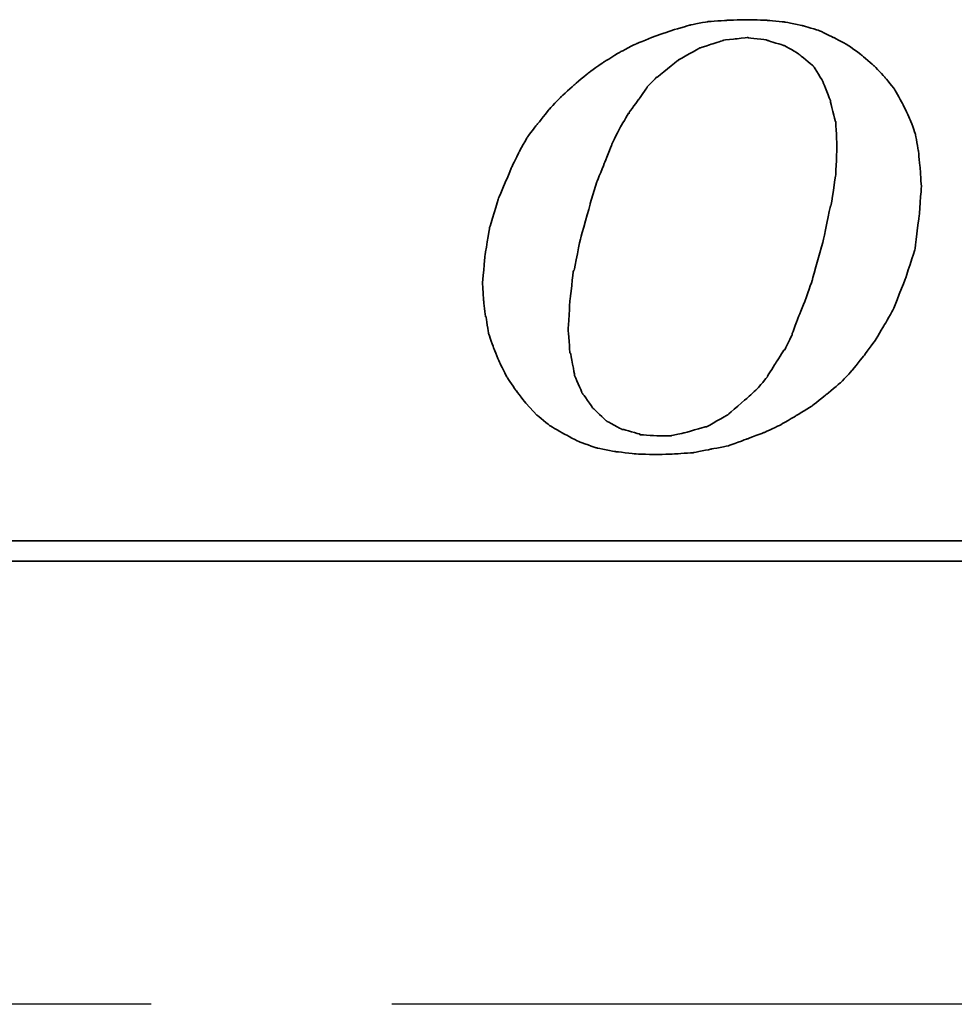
# Model space of a CAD drawing. Extents: x 158 to 713, y 43 to 428.
# Tile 35 of 50: x 678 to 683, y 86 to 91. Entities that reach past the tile are written whole.
import ezdxf

# ---------------------------------------------------------------- set-up
doc = ezdxf.new("R2010")
doc.units = 0
doc.header["$MEASUREMENT"] = 0
doc.linetypes.add('CENTER', pattern=[2, 1.25, -0.25, 0.25, -0.25])
for name, color, linetype in [('CL', 1, 'CENTER'), ('DIM', 4, 'CONTINUOUS'), ('layer 1', 7, 'CONTINUOUS')]:
    doc.layers.add(name, color=color, linetype=linetype)

# ---------------------------------------------------------------- blocks, each defined once
blk = doc.blocks.new('TBI MOTION logo(完整正式版)')
at = {"layer": 'layer 1', "color": 22, "lineweight": 35}
for points, knots in [([(-11.34375, -6.98375), (-11.34375, -6.98375), (-10.91375, -7.43875), (-10.91375, -7.43875), (-10.91375, -7.43875), (-10.91375, -7.43875), (-10.38625, -7.87125), (-10.38625, -7.87125), (-10.38625, -7.87125), (-10.38625, -7.87125), (-9.81125, -8.20375), (-9.81125, -8.20375), (-9.81125, -8.20375), (-9.81125, -8.20375), (-9.21125, -8.51875), (-9.21125, -8.51875), (-9.21125, -8.51875), (-9.21125, -8.51875), (-8.51625, -8.75875), (-8.51625, -8.75875), (-8.51625, -8.75875), (-8.51625, -8.75875), (-7.77125, -8.90375), (-7.77125, -8.90375), (-7.77125, -8.90375), (-7.77125, -8.90375), (-6.97875, -8.99875), (-6.97875, -8.99875), (-6.97875, -8.99875), (-6.97875, -8.99875), (-6.14125, -9.02375), (-6.14125, -9.02375), (-6.14125, -9.02375), (-6.14125, -9.02375), (-5.37125, -8.99875), (-5.37125, -8.99875), (-5.37125, -8.99875), (-5.37125, -8.99875), (-4.65375, -8.94875), (-4.65375, -8.94875), (-4.65375, -8.94875), (-4.65375, -8.94875), (-3.93375, -8.80625), (-3.93375, -8.80625), (-3.93375, -8.80625), (-3.93375, -8.80625), (-3.21375, -8.66375), (-3.21375, -8.66375), (-3.21375, -8.66375), (-3.21375, -8.66375), (-2.49375, -8.39875), (-2.49375, -8.39875), (-2.49375, -8.39875), (-2.49375, -8.39875), (-1.79875, -8.13375), (-1.79875, -8.13375), (-1.79875, -8.13375), (-1.79875, -8.13375), (-1.17375, -7.84375), (-1.17375, -7.84375), (-1.17375, -7.84375), (-1.17375, -7.84375), (-0.52375, -7.46375), (-0.52375, -7.46375), (-0.52375, -7.46375), (-0.52375, -7.46375), (0.10124, -7.07875), (0.10124, -7.07875), (0.10124, -7.07875), (0.10124, -7.07875), (0.67625, -6.62375), (0.67625, -6.62375), (0.67625, -6.62375), (0.67625, -6.62375), (1.24874, -6.14375), (1.24874, -6.14375), (1.24874, -6.14375), (1.24874, -6.14375), (1.72874, -5.64125), (1.72874, -5.64125), (1.72874, -5.64125), (1.72874, -5.64125), (2.18624, -5.06375), (2.18624, -5.06375), (2.18624, -5.06375), (2.18624, -5.06375), (2.61625, -4.48874), (2.61625, -4.48874), (2.61625, -4.48874), (2.61625, -4.48874), (3.00125, -3.83874), (3.00125, -3.83874), (3.00125, -3.83874), (3.00125, -3.83874), (3.36124, -3.21374), (3.36124, -3.21374), (3.36124, -3.21374), (3.36124, -3.21374), (3.84374, -1.99125), (3.84374, -1.99125), (3.84374, -1.99125), (3.84374, -1.99125), (4.22625, -0.81875), (4.22625, -0.81875), (4.22625, -0.81875), (4.22625, -0.81875), (4.39125, 0.45624), (4.39125, 0.45624), (4.39125, 0.45624), (4.39125, 0.45624), (4.48874, 1.70124), (4.48874, 1.70124), (4.48874, 1.70124), (4.48874, 1.70124), (4.43874, 2.44625), (4.43874, 2.44625), (4.43874, 2.44625), (4.43874, 2.44625), (4.36874, 3.14125), (4.36874, 3.14125), (4.36874, 3.14125), (4.36874, 3.14125), (4.25125, 3.81125), (4.25125, 3.81125), (4.25125, 3.81125), (4.25125, 3.81125), (4.03124, 4.41125), (4.03124, 4.41125), (4.03124, 4.41125), (4.03124, 4.41125), (3.74374, 5.01125), (3.74374, 5.01125), (3.74374, 5.01125), (3.74374, 5.01125), (3.43124, 5.58875), (3.43124, 5.58875), (3.43124, 5.58875), (3.43124, 5.58875), (3.02625, 6.09125), (3.02625, 6.09125), (3.02625, 6.09125), (3.02625, 6.09125), (2.59374, 6.54875), (2.59374, 6.54875), (2.59374, 6.54875), (2.59374, 6.54875), (2.09124, 6.98125), (2.09124, 6.98125), (2.09124, 6.98125), (2.09124, 6.98125), (1.56124, 7.36625), (1.56124, 7.36625), (1.56124, 7.36625), (1.56124, 7.36625), (0.98624, 7.67625), (0.98624, 7.67625), (0.98624, 7.67625), (0.98624, 7.67625), (0.38624, 7.96375), (0.38624, 7.96375), (0.38624, 7.96375), (0.38624, 7.96375), (-0.25875, 8.15625), (-0.25875, 8.15625), (-0.25875, 8.15625), (-0.25875, 8.15625), (-0.98125, 8.30125), (-0.98125, 8.30125), (-0.98125, 8.30125), (-0.98125, 8.30125), (-1.70124, 8.37125), (-1.70124, 8.37125), (-1.70124, 8.37125), (-1.70124, 8.37125), (-2.49375, 8.39624), (-2.49375, 8.39624), (-2.49375, 8.39624), (-2.49375, 8.39624), (-3.28625, 8.37125), (-3.28625, 8.37125), (-3.28625, 8.37125), (-3.28625, 8.37125), (-4.05125, 8.32125), (-4.05125, 8.32125), (-4.05125, 8.32125), (-4.05125, 8.32125), (-4.77375, 8.18125), (-4.77375, 8.18125), (-4.77375, 8.18125), (-4.77375, 8.18125), (-5.51625, 7.96375), (-5.51625, 7.96375), (-5.51625, 7.96375), (-5.51625, 7.96375), (-6.21125, 7.72625), (-6.21125, 7.72625), (-6.21125, 7.72625), (-6.21125, 7.72625), (-6.92875, 7.43625), (-6.92875, 7.43625), (-6.92875, 7.43625), (-6.92875, 7.43625), (-7.57875, 7.10125), (-7.57875, 7.10125), (-7.57875, 7.10125), (-7.57875, 7.10125), (-8.24875, 6.69125), (-8.24875, 6.69125), (-8.24875, 6.69125), (-8.24875, 6.69125), (-8.84875, 6.26125), (-8.84875, 6.26125), (-8.84875, 6.26125), (-8.84875, 6.26125), (-9.42625, 5.78125), (-9.42625, 5.78125), (-9.42625, 5.78125), (-9.42625, 5.78125), (-9.95375, 5.30125), (-9.95375, 5.30125), (-9.95375, 5.30125), (-9.95375, 5.30125), (-10.43375, 4.79624), (-10.43375, 4.79624), (-10.43375, 4.79624), (-10.43375, 4.79624), (-10.88875, 4.22125), (-10.88875, 4.22125), (-10.88875, 4.22125), (-10.88875, 4.22125), (-11.29875, 3.69375), (-11.29875, 3.69375), (-11.29875, 3.69375), (-11.29875, 3.69375), (-11.63375, 3.09125), (-11.63375, 3.09125), (-11.63375, 3.09125), (-11.63375, 3.09125), (-11.91875, 2.49625), (-11.91875, 2.49625), (-11.91875, 2.49625), (-11.91875, 2.49625), (-12.44875, 1.24625), (-12.44875, 1.24625), (-12.44875, 1.24625), (-12.44875, 1.24625), (-12.80875, 0.06874), (-12.80875, 0.06874), (-12.80875, 0.06874), (-12.80875, 0.06874), (-12.99875, -1.07875), (-12.99875, -1.07875), (-12.99875, -1.07875), (-12.99875, -1.07875), (-13.09375, -2.18375), (-13.09375, -2.18375), (-13.09375, -2.18375), (-13.09375, -2.18375), (-13.04875, -2.85375), (-13.04875, -2.85375), (-13.04875, -2.85375), (-13.04875, -2.85375), (-12.97375, -3.50375), (-12.97375, -3.50375), (-12.97375, -3.50375), (-12.97375, -3.50375), (-12.95375, -3.50375), (-12.95375, -3.50375), (-12.95375, -3.50375), (-12.95375, -3.50375), (-12.85375, -4.17375), (-12.85375, -4.17375), (-12.85375, -4.17375), (-12.85375, -4.17375), (-12.63875, -4.77624), (-12.63875, -4.77624), (-12.63875, -4.77624), (-12.63875, -4.77624), (-12.39875, -5.35125), (-12.39875, -5.35125), (-12.39875, -5.35125), (-12.39875, -5.35125), (-12.11375, -5.92875), (-12.11375, -5.92875), (-12.11375, -5.92875), (-12.11375, -5.92875), (-11.75375, -6.45375), (-11.75375, -6.45375), (-11.75375, -6.45375), (-11.75375, -6.45375), (-11.34375, -6.98375), (-11.34375, -6.98375)], [0, 0, 0, 0, 0.01369863, 0.01369863, 0.01369863, 0.01369864, 0.02739726, 0.02739726, 0.02739726, 0.02739727, 0.04109589, 0.04109589, 0.04109589, 0.0410959, 0.05479452, 0.05479452, 0.05479452, 0.05479453, 0.06849315, 0.06849315, 0.06849315, 0.06849316, 0.08219178, 0.08219178, 0.08219178, 0.08219179, 0.09589041, 0.09589041, 0.09589041, 0.09589042, 0.10958904, 0.10958904, 0.10958904, 0.10958905, 0.12328767, 0.12328767, 0.12328767, 0.12328768, 0.1369863, 0.1369863, 0.1369863, 0.13698631, 0.15068493, 0.15068493, 0.15068493, 0.15068494, 0.16438356, 0.16438356, 0.16438356, 0.16438357, 0.17808219, 0.17808219, 0.17808219, 0.1780822, 0.19178082, 0.19178082, 0.19178082, 0.19178083, 0.20547945, 0.20547945, 0.20547945, 0.20547946, 0.21917808, 0.21917808, 0.21917808, 0.21917809, 0.23287671, 0.23287671, 0.23287671, 0.23287672, 0.24657534, 0.24657534, 0.24657534, 0.24657535, 0.26027397, 0.26027397, 0.26027397, 0.26027398, 0.2739726, 0.2739726, 0.2739726, 0.27397261, 0.28767123, 0.28767123, 0.28767123, 0.28767124, 0.30136986, 0.30136986, 0.30136986, 0.30136987, 0.31506849, 0.31506849, 0.31506849, 0.3150685, 0.32876712, 0.32876712, 0.32876712, 0.32876713, 0.34246575, 0.34246575, 0.34246575, 0.34246576, 0.35616438, 0.35616438, 0.35616438, 0.35616439, 0.36986301, 0.36986301, 0.36986301, 0.36986302, 0.38356164, 0.38356164, 0.38356164, 0.38356165, 0.39726027, 0.39726027, 0.39726027, 0.39726028, 0.4109589, 0.4109589, 0.4109589, 0.41095891, 0.42465753, 0.42465753, 0.42465753, 0.42465754, 0.43835616, 0.43835616, 0.43835616, 0.43835617, 0.45205479, 0.45205479, 0.45205479, 0.4520548, 0.46575342, 0.46575342, 0.46575342, 0.46575343, 0.47945205, 0.47945205, 0.47945205, 0.47945206, 0.49315068, 0.49315068, 0.49315068, 0.49315069, 0.50684932, 0.50684932, 0.50684932, 0.50684933, 0.52054795, 0.52054795, 0.52054795, 0.52054796, 0.53424658, 0.53424658, 0.53424658, 0.53424659, 0.54794521, 0.54794521, 0.54794521, 0.54794522, 0.56164384, 0.56164384, 0.56164384, 0.56164385, 0.57534247, 0.57534247, 0.57534247, 0.57534248, 0.5890411, 0.5890411, 0.5890411, 0.58904111, 0.60273973, 0.60273973, 0.60273973, 0.60273974, 0.61643836, 0.61643836, 0.61643836, 0.61643837, 0.63013699, 0.63013699, 0.63013699, 0.630137, 0.64383562, 0.64383562, 0.64383562, 0.64383563, 0.65753425, 0.65753425, 0.65753425, 0.65753426, 0.67123288, 0.67123288, 0.67123288, 0.67123289, 0.68493151, 0.68493151, 0.68493151, 0.68493152, 0.69863014, 0.69863014, 0.69863014, 0.69863015, 0.71232877, 0.71232877, 0.71232877, 0.71232878, 0.7260274, 0.7260274, 0.7260274, 0.72602741, 0.73972603, 0.73972603, 0.73972603, 0.73972604, 0.75342466, 0.75342466, 0.75342466, 0.75342467, 0.76712329, 0.76712329, 0.76712329, 0.7671233, 0.78082192, 0.78082192, 0.78082192, 0.78082193, 0.79452055, 0.79452055, 0.79452055, 0.79452056, 0.80821918, 0.80821918, 0.80821918, 0.80821919, 0.82191781, 0.82191781, 0.82191781, 0.82191782, 0.83561644, 0.83561644, 0.83561644, 0.83561645, 0.84931507, 0.84931507, 0.84931507, 0.84931508, 0.8630137, 0.8630137, 0.8630137, 0.86301371, 0.87671233, 0.87671233, 0.87671233, 0.87671234, 0.89041096, 0.89041096, 0.89041096, 0.89041097, 0.90410959, 0.90410959, 0.90410959, 0.9041096, 0.91780822, 0.91780822, 0.91780822, 0.91780823, 0.93150685, 0.93150685, 0.93150685, 0.93150686, 0.94520548, 0.94520548, 0.94520548, 0.94520549, 0.95890411, 0.95890411, 0.95890411, 0.95890412, 0.97260274, 0.97260274, 0.97260274, 0.97260275, 0.98630137, 0.98630137, 0.98630137, 0.98630138, 1, 1, 1, 1]), ([(-8.77875, 1.03124), (-8.77875, 1.03124), (-8.51625, 1.89625), (-8.51625, 1.89625), (-8.51625, 1.89625), (-8.51625, 1.89625), (-8.20375, 2.66375), (-8.20375, 2.66375), (-8.20375, 2.66375), (-8.20375, 2.66375), (-7.91625, 3.38125), (-7.91625, 3.38125), (-7.91625, 3.38125), (-7.91625, 3.38125), (-7.91625, 3.40624), (-7.91625, 3.40624), (-7.91625, 3.40624), (-7.91625, 3.40624), (-7.57875, 4.07624), (-7.57875, 4.07624), (-7.57875, 4.07624), (-7.57875, 4.07624), (-7.24375, 4.65125), (-7.24375, 4.65125), (-7.24375, 4.65125), (-7.24375, 4.65125), (-7.21875, 4.65125), (-7.21875, 4.65125), (-7.21875, 4.65125), (-7.21875, 4.65125), (-7.21875, 4.67624), (-7.21875, 4.67624), (-7.21875, 4.67624), (-7.21875, 4.67624), (-6.83625, 5.20375), (-6.83625, 5.20375), (-6.83625, 5.20375), (-6.83625, 5.20375), (-6.49875, 5.68625), (-6.49875, 5.68625), (-6.49875, 5.68625), (-6.49875, 5.68625), (-6.49875, 5.70625), (-6.49875, 5.70625), (-6.49875, 5.70625), (-6.49875, 5.70625), (-6.11625, 6.09125), (-6.11625, 6.09125), (-6.11625, 6.09125), (-6.11625, 6.09125), (-6.09125, 6.09125), (-6.09125, 6.09125), (-6.09125, 6.09125), (-6.09125, 6.09125), (-5.27375, 6.76625), (-5.27375, 6.76625), (-5.27375, 6.76625), (-5.27375, 6.76625), (-5.24875, 6.76625), (-5.24875, 6.76625), (-5.24875, 6.76625), (-5.24875, 6.76625), (-5.24875, 6.78625), (-5.24875, 6.78625), (-5.24875, 6.78625), (-5.24875, 6.78625), (-4.38875, 7.26624), (-4.38875, 7.26624), (-4.38875, 7.26624), (-4.38875, 7.26624), (-4.36125, 7.26624), (-4.36125, 7.26624), (-4.36125, 7.26624), (-4.36125, 7.26624), (-3.93375, 7.41125), (-3.93375, 7.41125), (-3.93375, 7.41125), (-3.93375, 7.41125), (-3.47375, 7.55625), (-3.47375, 7.55625), (-3.47375, 7.55625), (-3.47375, 7.55625), (-3.45375, 7.55625), (-3.45375, 7.55625), (-3.45375, 7.55625), (-3.45375, 7.55625), (-3.42875, 7.58124), (-3.42875, 7.58124), (-3.42875, 7.58124), (-3.42875, 7.58124), (-2.97375, 7.62625), (-2.97375, 7.62625), (-2.97375, 7.62625), (-2.97375, 7.62625), (-2.49375, 7.67625), (-2.49375, 7.67625), (-2.49375, 7.67625), (-2.49375, 7.67625), (-2.46875, 7.67625), (-2.46875, 7.67625), (-2.46875, 7.67625), (-2.46875, 7.67625), (-1.70124, 7.58124), (-1.70124, 7.58124), (-1.70124, 7.58124), (-1.70124, 7.58124), (-1.67875, 7.55625), (-1.67875, 7.55625), (-1.67875, 7.55625), (-1.67875, 7.55625), (-1.65375, 7.55625), (-1.65375, 7.55625), (-1.65375, 7.55625), (-1.65375, 7.55625), (-1.03125, 7.36625), (-1.03125, 7.36625), (-1.03125, 7.36625), (-1.03125, 7.36625), (-1.00625, 7.36625), (-1.00625, 7.36625), (-1.00625, 7.36625), (-1.00625, 7.36625), (-0.43124, 7.02624), (-0.43124, 7.02624), (-0.43124, 7.02624), (-0.43124, 7.02624), (-0.40625, 7.00624), (-0.40625, 7.00624), (-0.40625, 7.00624), (-0.40625, 7.00624), (0.12124, 6.57124), (0.12124, 6.57124), (0.12124, 6.57124), (0.12124, 6.57124), (0.14624, 6.54875), (0.14624, 6.54875), (0.14624, 6.54875), (0.14624, 6.54875), (0.17124, 6.52375), (0.17124, 6.52375), (0.17124, 6.52375), (0.17124, 6.52375), (0.55625, 5.89875), (0.55625, 5.89875), (0.55625, 5.89875), (0.55625, 5.89875), (0.55625, 5.87625), (0.55625, 5.87625), (0.55625, 5.87625), (0.55625, 5.87625), (0.84124, 5.15625), (0.84124, 5.15625), (0.84124, 5.15625), (0.84124, 5.15625), (0.84124, 5.13125), (0.84124, 5.13125), (0.84124, 5.13125), (0.84124, 5.13125), (1.03624, 4.31875), (1.03624, 4.31875), (1.03624, 4.31875), (1.03624, 4.31875), (1.05624, 4.31875), (1.05624, 4.31875), (1.05624, 4.31875), (1.05624, 4.31875), (1.05624, 4.29125), (1.05624, 4.29125), (1.05624, 4.29125), (1.05624, 4.29125), (1.10625, 3.33125), (1.10625, 3.33125), (1.10625, 3.33125), (1.10625, 3.33125), (1.10625, 3.30875), (1.10625, 3.30875), (1.10625, 3.30875), (1.10625, 3.30875), (1.05624, 2.20624), (1.05624, 2.20624), (1.05624, 2.20624), (1.05624, 2.20624), (1.05624, 2.18124), (1.05624, 2.18124), (1.05624, 2.18124), (1.05624, 2.18124), (0.86624, 0.93624), (0.86624, 0.93624), (0.86624, 0.93624), (0.86624, 0.93624), (0.84124, 0.93624), (0.84124, 0.93624), (0.84124, 0.93624), (0.84124, 0.93624), (0.55625, -0.45874), (0.55625, -0.45874), (0.55625, -0.45874), (0.55625, -0.45874), (0.12124, -1.99125), (0.12124, -1.99125), (0.12124, -1.99125), (0.12124, -1.99125), (0.12124, -2.01874), (0.12124, -2.01874), (0.12124, -2.01874), (0.12124, -2.01874), (-0.13874, -2.78375), (-0.13874, -2.78375), (-0.13874, -2.78375), (-0.13874, -2.78375), (-0.43124, -3.50375), (-0.43124, -3.50375), (-0.43124, -3.50375), (-0.43124, -3.50375), (-0.69375, -4.19875), (-0.69375, -4.19875), (-0.69375, -4.19875), (-0.69375, -4.19875), (-0.69375, -4.22375), (-0.69375, -4.22375), (-0.69375, -4.22375), (-0.69375, -4.22375), (-0.98125, -4.82374), (-0.98125, -4.82374), (-0.98125, -4.82374), (-0.98125, -4.82374), (-1.00625, -4.82374), (-1.00625, -4.82374), (-1.00625, -4.82374), (-1.00625, -4.82374), (-1.33875, -5.35125), (-1.33875, -5.35125), (-1.33875, -5.35125), (-1.33875, -5.35125), (-1.67875, -5.87875), (-1.67875, -5.87875), (-1.67875, -5.87875), (-1.67875, -5.87875), (-1.67875, -5.90375), (-1.67875, -5.90375), (-1.67875, -5.90375), (-1.67875, -5.90375), (-2.05875, -6.35875), (-2.05875, -6.35875), (-2.05875, -6.35875), (-2.05875, -6.35875), (-2.08375, -6.38375), (-2.08375, -6.38375), (-2.08375, -6.38375), (-2.08375, -6.38375), (-2.46875, -6.74375), (-2.46875, -6.74375), (-2.46875, -6.74375), (-2.46875, -6.74375), (-3.25875, -7.41625), (-3.25875, -7.41625), (-3.25875, -7.41625), (-3.25875, -7.41625), (-3.28625, -7.43875), (-3.28625, -7.43875), (-3.28625, -7.43875), (-3.28625, -7.43875), (-4.12375, -7.91875), (-4.12375, -7.91875), (-4.12375, -7.91875), (-4.12375, -7.91875), (-4.14875, -7.91875), (-4.14875, -7.91875), (-4.14875, -7.91875), (-4.14875, -7.91875), (-4.17125, -7.91875), (-4.17125, -7.91875), (-4.17125, -7.91875), (-4.17125, -7.91875), (-5.03375, -8.15875), (-5.03375, -8.15875), (-5.03375, -8.15875), (-5.03375, -8.15875), (-5.51625, -8.25625), (-5.51625, -8.25625), (-5.51625, -8.25625), (-5.51625, -8.25625), (-5.54125, -8.27875), (-5.54125, -8.27875), (-5.54125, -8.27875), (-5.54125, -8.27875), (-5.56375, -8.27875), (-5.56375, -8.27875), (-5.56375, -8.27875), (-5.56375, -8.27875), (-5.99625, -8.27875), (-5.99625, -8.27875), (-5.99625, -8.27875), (-5.99625, -8.27875), (-6.76375, -8.23125), (-6.76375, -8.23125), (-6.76375, -8.23125), (-6.76375, -8.23125), (-6.78875, -8.23125), (-6.78875, -8.23125), (-6.78875, -8.23125), (-6.78875, -8.23125), (-6.78875, -8.20375), (-6.78875, -8.20375), (-6.78875, -8.20375), (-6.78875, -8.20375), (-7.45875, -8.01375), (-7.45875, -8.01375), (-7.45875, -8.01375), (-7.45875, -8.01375), (-7.48375, -8.01375), (-7.48375, -8.01375), (-7.48375, -8.01375), (-7.48375, -8.01375), (-7.50875, -8.01375), (-7.50875, -8.01375), (-7.50875, -8.01375), (-7.50875, -8.01375), (-8.13125, -7.67875), (-8.13125, -7.67875), (-8.13125, -7.67875), (-8.13125, -7.67875), (-8.15625, -7.65375), (-8.15625, -7.65375), (-8.15625, -7.65375), (-8.15625, -7.65375), (-8.65875, -7.17375), (-8.65875, -7.17375), (-8.65875, -7.17375), (-8.65875, -7.17375), (-8.68375, -7.14875), (-8.68375, -7.14875), (-8.68375, -7.14875), (-8.68375, -7.14875), (-9.08875, -6.57375), (-9.08875, -6.57375), (-9.08875, -6.57375), (-9.08875, -6.57375), (-9.11375, -6.54875), (-9.11375, -6.54875), (-9.11375, -6.54875), (-9.11375, -6.54875), (-9.11375, -6.52875), (-9.11375, -6.52875), (-9.11375, -6.52875), (-9.11375, -6.52875), (-9.40375, -5.85375), (-9.40375, -5.85375), (-9.40375, -5.85375), (-9.40375, -5.85375), (-9.40375, -5.82875), (-9.40375, -5.82875), (-9.40375, -5.82875), (-9.40375, -5.82875), (-9.56875, -4.96875), (-9.56875, -4.96875), (-9.56875, -4.96875), (-9.56875, -4.96875), (-9.59375, -4.94375), (-9.59375, -4.94375), (-9.59375, -4.94375), (-9.59375, -4.94375), (-9.66375, -4.03375), (-9.66375, -4.03375), (-9.66375, -4.03375), (-9.66375, -4.03375), (-9.66375, -4.00875), (-9.66375, -4.00875), (-9.66375, -4.00875), (-9.66375, -4.00875), (-9.59375, -2.85375), (-9.59375, -2.85375), (-9.59375, -2.85375), (-9.59375, -2.85375), (-9.45125, -1.65875), (-9.45125, -1.65875), (-9.45125, -1.65875), (-9.45125, -1.65875), (-9.42625, -1.63375), (-9.42625, -1.63375), (-9.42625, -1.63375), (-9.42625, -1.63375), (-9.16125, -0.33875), (-9.16125, -0.33875), (-9.16125, -0.33875), (-9.16125, -0.33875), (-8.77875, 1.00624), (-8.77875, 1.00624), (-8.77875, 1.00624), (-8.77875, 1.00624), (-8.77875, 1.03124), (-8.77875, 1.03124)], [0, 0, 0, 0, 0.01020408, 0.01020408, 0.01020408, 0.01020409, 0.02040816, 0.02040816, 0.02040816, 0.02040817, 0.03061224, 0.03061224, 0.03061224, 0.03061225, 0.04081633, 0.04081633, 0.04081633, 0.04081634, 0.05102041, 0.05102041, 0.05102041, 0.05102042, 0.06122449, 0.06122449, 0.06122449, 0.0612245, 0.07142857, 0.07142857, 0.07142857, 0.07142858, 0.08163265, 0.08163265, 0.08163265, 0.08163266, 0.09183673, 0.09183673, 0.09183673, 0.09183674, 0.10204082, 0.10204082, 0.10204082, 0.10204083, 0.1122449, 0.1122449, 0.1122449, 0.11224491, 0.12244898, 0.12244898, 0.12244898, 0.12244899, 0.13265306, 0.13265306, 0.13265306, 0.13265307, 0.14285714, 0.14285714, 0.14285714, 0.14285715, 0.15306122, 0.15306122, 0.15306122, 0.15306123, 0.16326531, 0.16326531, 0.16326531, 0.16326532, 0.17346939, 0.17346939, 0.17346939, 0.1734694, 0.18367347, 0.18367347, 0.18367347, 0.18367348, 0.19387755, 0.19387755, 0.19387755, 0.19387756, 0.20408163, 0.20408163, 0.20408163, 0.20408164, 0.21428571, 0.21428571, 0.21428571, 0.21428572, 0.2244898, 0.2244898, 0.2244898, 0.22448981, 0.23469388, 0.23469388, 0.23469388, 0.23469389, 0.24489796, 0.24489796, 0.24489796, 0.24489797, 0.25510204, 0.25510204, 0.25510204, 0.25510205, 0.26530612, 0.26530612, 0.26530612, 0.26530613, 0.2755102, 0.2755102, 0.2755102, 0.27551021, 0.28571429, 0.28571429, 0.28571429, 0.2857143, 0.29591837, 0.29591837, 0.29591837, 0.29591838, 0.30612245, 0.30612245, 0.30612245, 0.30612246, 0.31632653, 0.31632653, 0.31632653, 0.31632654, 0.32653061, 0.32653061, 0.32653061, 0.32653062, 0.33673469, 0.33673469, 0.33673469, 0.3367347, 0.34693878, 0.34693878, 0.34693878, 0.34693879, 0.35714286, 0.35714286, 0.35714286, 0.35714287, 0.36734694, 0.36734694, 0.36734694, 0.36734695, 0.37755102, 0.37755102, 0.37755102, 0.37755103, 0.3877551, 0.3877551, 0.3877551, 0.38775511, 0.39795918, 0.39795918, 0.39795918, 0.39795919, 0.40816327, 0.40816327, 0.40816327, 0.40816328, 0.41836735, 0.41836735, 0.41836735, 0.41836736, 0.42857143, 0.42857143, 0.42857143, 0.42857144, 0.43877551, 0.43877551, 0.43877551, 0.43877552, 0.44897959, 0.44897959, 0.44897959, 0.4489796, 0.45918367, 0.45918367, 0.45918367, 0.45918368, 0.46938776, 0.46938776, 0.46938776, 0.46938777, 0.47959184, 0.47959184, 0.47959184, 0.47959185, 0.48979592, 0.48979592, 0.48979592, 0.48979593, 0.5, 0.5, 0.5, 0.50000001, 0.51020408, 0.51020408, 0.51020408, 0.51020409, 0.52040816, 0.52040816, 0.52040816, 0.52040817, 0.53061224, 0.53061224, 0.53061224, 0.53061225, 0.54081633, 0.54081633, 0.54081633, 0.54081634, 0.55102041, 0.55102041, 0.55102041, 0.55102042, 0.56122449, 0.56122449, 0.56122449, 0.5612245, 0.57142857, 0.57142857, 0.57142857, 0.57142858, 0.58163265, 0.58163265, 0.58163265, 0.58163266, 0.59183673, 0.59183673, 0.59183673, 0.59183674, 0.60204082, 0.60204082, 0.60204082, 0.60204083, 0.6122449, 0.6122449, 0.6122449, 0.61224491, 0.62244898, 0.62244898, 0.62244898, 0.62244899, 0.63265306, 0.63265306, 0.63265306, 0.63265307, 0.64285714, 0.64285714, 0.64285714, 0.64285715, 0.65306122, 0.65306122, 0.65306122, 0.65306123, 0.66326531, 0.66326531, 0.66326531, 0.66326532, 0.67346939, 0.67346939, 0.67346939, 0.6734694, 0.68367347, 0.68367347, 0.68367347, 0.68367348, 0.69387755, 0.69387755, 0.69387755, 0.69387756, 0.70408163, 0.70408163, 0.70408163, 0.70408164, 0.71428571, 0.71428571, 0.71428571, 0.71428572, 0.7244898, 0.7244898, 0.7244898, 0.72448981, 0.73469388, 0.73469388, 0.73469388, 0.73469389, 0.74489796, 0.74489796, 0.74489796, 0.74489797, 0.75510204, 0.75510204, 0.75510204, 0.75510205, 0.76530612, 0.76530612, 0.76530612, 0.76530613, 0.7755102, 0.7755102, 0.7755102, 0.77551021, 0.78571429, 0.78571429, 0.78571429, 0.7857143, 0.79591837, 0.79591837, 0.79591837, 0.79591838, 0.80612245, 0.80612245, 0.80612245, 0.80612246, 0.81632653, 0.81632653, 0.81632653, 0.81632654, 0.82653061, 0.82653061, 0.82653061, 0.82653062, 0.83673469, 0.83673469, 0.83673469, 0.8367347, 0.84693878, 0.84693878, 0.84693878, 0.84693879, 0.85714286, 0.85714286, 0.85714286, 0.85714287, 0.86734694, 0.86734694, 0.86734694, 0.86734695, 0.87755102, 0.87755102, 0.87755102, 0.87755103, 0.8877551, 0.8877551, 0.8877551, 0.88775511, 0.89795918, 0.89795918, 0.89795918, 0.89795919, 0.90816327, 0.90816327, 0.90816327, 0.90816328, 0.91836735, 0.91836735, 0.91836735, 0.91836736, 0.92857143, 0.92857143, 0.92857143, 0.92857144, 0.93877551, 0.93877551, 0.93877551, 0.93877552, 0.94897959, 0.94897959, 0.94897959, 0.9489796, 0.95918367, 0.95918367, 0.95918367, 0.95918368, 0.96938776, 0.96938776, 0.96938776, 0.96938777, 0.97959184, 0.97959184, 0.97959184, 0.97959185, 0.98979592, 0.98979592, 0.98979592, 0.98979593, 1, 1, 1, 1]), ([(75.90875, -9.47875), (75.90875, -9.47875), (75.90875, -12.28625), (75.90875, -12.28625), (75.90875, -12.28625), (75.90875, -12.28625), (75.90875, -12.47875), (75.90875, -12.47875), (75.90875, -12.47875), (75.90875, -12.47875), (75.71625, -12.47875), (75.71625, -12.47875), (75.71625, -12.47875), (75.71625, -12.47875), (-88.32875, -12.47875), (-88.32875, -12.47875), (-88.32875, -12.47875), (-88.32875, -12.47875), (-88.32875, -13.29375), (-88.32875, -13.29375), (-88.32875, -13.29375), (-88.32875, -13.29375), (82.89125, -13.29375), (82.89125, -13.29375), (82.89125, -13.29375), (82.89125, -13.29375), (75.90875, -9.47875), (75.90875, -9.47875)], [0, 0, 0, 0, 0.14285714, 0.14285714, 0.14285714, 0.14285715, 0.28571429, 0.28571429, 0.28571429, 0.2857143, 0.42857143, 0.42857143, 0.42857143, 0.42857144, 0.57142857, 0.57142857, 0.57142857, 0.57142858, 0.71428571, 0.71428571, 0.71428571, 0.71428572, 0.85714286, 0.85714286, 0.85714286, 0.85714287, 1, 1, 1, 1])]:
    blk.add_open_spline(points, degree=3, knots=knots, dxfattribs=at)

msp = doc.modelspace()

# ---------------------------------------------------------------- linework, layer by layer
at = {"layer": 'CL', "color": 7, "linetype": 'CENTER', "ltscale": 5}
msp.add_line((706.2951, 86.0863), (648.8618, 86.0863), dxfattribs=at)

# ---------------------------------------------------------------- block references
at = {"layer": 'DIM', "xscale": 0.1295999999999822, "yscale": 0.1295999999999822, "zscale": 0.1295999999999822}
msp.add_blockref('TBI MOTION logo(完整正式版)', (682.2127, 90.1096), dxfattribs=at)

doc.saveas('drawing.dxf')
